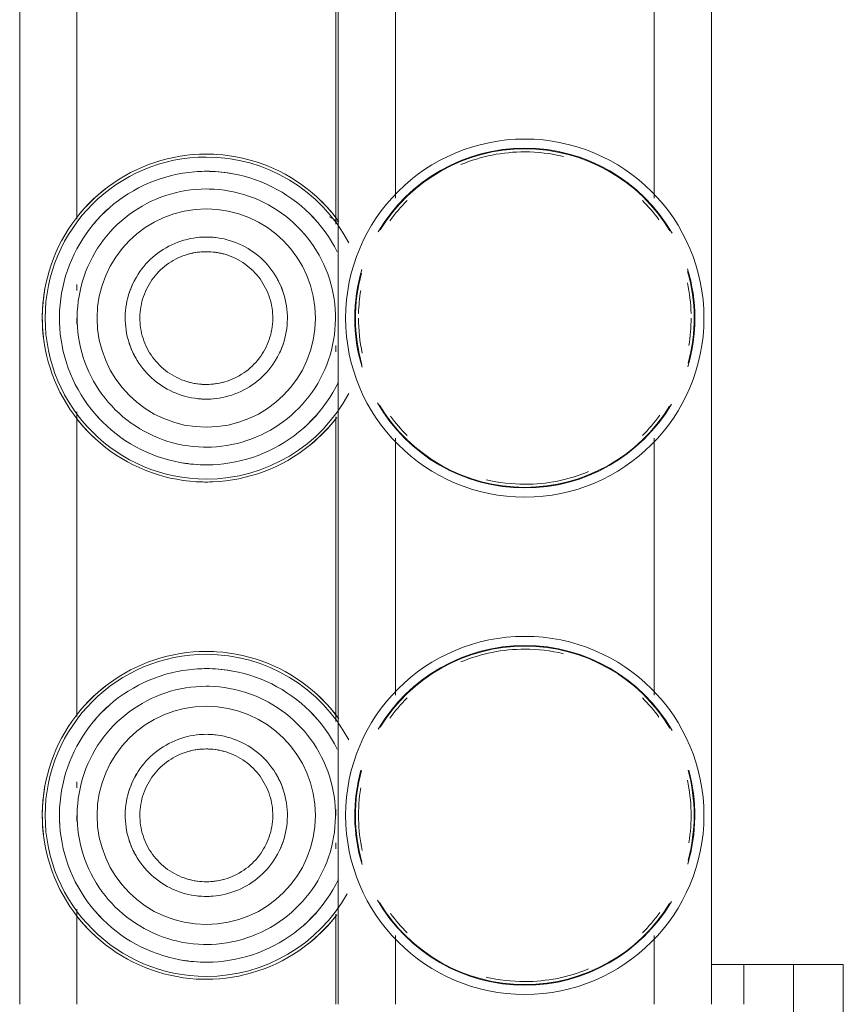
# Model space of a CAD drawing. Header units: millimetres. Extents: x 25610 to 48924, y 4737 to 39616.
# Tile 34 of 73: x 33576 to 33659, y 36632 to 36731. Entities that reach past the tile are written whole.
import ezdxf

# ---------------------------------------------------------------- set-up
doc = ezdxf.new("R2010")
doc.units = ezdxf.units.MM
doc.linetypes.add('ADSK_Скрыто', pattern=[300, 150, -150])
doc.layers.add('A-DETL-____-HDLN', color=90, linetype='ADSK_Скрыто', lineweight=9)
doc.layers.add('M-EQPM-____-OTLN', color=50, linetype='Continuous', lineweight=20)

# ---------------------------------------------------------------- blocks, each defined once
blk = doc.blocks.new('ADSK_Коллектор с регулирующими клапанами и расходомерами - N4-1658286-В_Этаж 02_Водопровод')
at = {"layer": 'M-EQPM-____-OTLN'}
for p, q in [((196, -5.172), (196, -4)), ((196, -4), (206, -4)), ((196, -6.657), (196, -5.172)), ((196, -6.657), (196, -9)), ((196, -9), (216, -9)), ((196, -10.172), (196, -9)), ((196, -11.657), (196, -10.172)), ((196, -11.657), (196, -14)), ((196, -14), (199.989, -14)), ((196, -17.25), (196, -14)), ((199.989, -17.25), (62, -17.25)), ((118.929, -23), (93.071, -23)), ((168.929, -23), (143.071, -23)), ((199.989, -23), (193.071, -23)), ((93.071, -49), (118.929, -49)), ((143.071, -49), (168.929, -49)), ((193.071, -49), (199.989, -49)), ((62, -54.75), (199.989, -54.75)), ((121.564, -55), (90.942, -55)), ((121.329, -54.75), (120.832, -55.611)), ((134.38, -55), (133.762, -55)), ((171.564, -55), (140.942, -55)), ((181, -55), (180.392, -55)), ((184.38, -55), (183.762, -55)), ((199.989, -55), (190.942, -55)), ((90.438, -81), (121.058, -81)), ((127.62, -81), (128.238, -81)), ((131, -81), (131.608, -81)), ((140.438, -81), (171.058, -81)), ((177.62, -81), (178.238, -81)), ((181, -81), (181.608, -81)), ((190.438, -81), (199.989, -81)), ((62, -86.75), (199.989, -86.75))]:
    blk.add_line(p, q, dxfattribs=at)
at = {"layer": 'M-EQPM-____-OTLN', "flags": 128}
for points in [[(121.3, -54.674), (120.775, -55.072), (120.266, -55.491), (119.774, -55.931), (119.301, -56.389), (118.846, -56.866), (118.41, -57.361), (117.995, -57.873), (117.6, -58.401), (117.227, -58.945), (116.876, -59.503), (116.547, -60.075), (116.242, -60.659), (115.96, -61.255), (115.703, -61.862), (115.469, -62.478), (115.261, -63.104), (115.078, -63.737), (114.92, -64.377), (114.788, -65.023), (114.682, -65.674), (114.602, -66.328), (114.548, -66.985), (114.521, -67.644), (114.517, -68)], [(124.328, -54.839), (123.807, -55.116), (123.297, -55.414), (122.8, -55.732), (122.316, -56.07), (121.846, -56.427), (121.391, -56.802), (120.951, -57.195), (120.527, -57.606), (120.119, -58.033), (119.729, -58.476), (119.358, -58.934), (119.004, -59.407), (118.67, -59.894), (118.356, -60.393), (118.062, -60.905), (117.789, -61.428), (117.536, -61.962), (117.306, -62.505), (117.097, -63.057), (116.91, -63.617), (116.746, -64.184), (116.605, -64.757), (116.487, -65.335), (116.392, -65.918), (116.32, -66.504), (116.272, -67.092), (116.248, -67.681), (116.244, -68)], [(143.978, -68), (143.968, -67.481), (143.937, -66.963), (143.885, -66.446), (143.813, -65.932), (143.72, -65.422), (143.606, -64.915), (143.473, -64.413), (143.32, -63.917), (143.146, -63.428), (142.954, -62.946), (142.742, -62.472), (142.512, -62.007), (142.263, -61.551), (141.996, -61.106), (141.711, -60.672), (141.41, -60.249), (141.092, -59.839), (140.757, -59.442), (140.407, -59.059), (140.042, -58.69), (139.663, -58.336), (139.269, -57.997), (138.863, -57.674), (138.443, -57.368), (138.012, -57.079), (137.57, -56.807), (137.117, -56.554), (136.654, -56.318), (136.183, -56.101), (135.703, -55.904), (135.215, -55.725), (134.721, -55.567), (134.221, -55.428), (133.716, -55.309), (133.206, -55.21), (132.693, -55.133), (132.177, -55.075), (131.659, -55.038), (131.14, -55.022), (130.621, -55.027), (130.103, -55.053), (129.586, -55.099), (129.071, -55.166), (128.559, -55.253), (128.051, -55.361), (127.548, -55.489), (127.051, -55.637), (126.559, -55.805), (126.075, -55.992), (125.599, -56.199), (125.132, -56.424), (124.673, -56.668), (124.225, -56.93), (123.788, -57.21), (123.362, -57.507), (122.949, -57.821), (122.548, -58.151), (122.161, -58.497), (121.788, -58.858), (121.43, -59.234), (121.087, -59.623), (120.76, -60.026), (120.449, -60.442), (120.155, -60.87), (119.879, -61.31), (119.62, -61.76), (119.38, -62.22), (119.158, -62.689), (118.955, -63.167), (118.772, -63.652), (118.607, -64.145), (118.463, -64.644), (118.339, -65.148), (118.235, -65.656), (118.152, -66.168), (118.089, -66.684), (118.046, -67.201), (118.025, -67.72), (118.022, -68)], [(145.756, -68), (145.744, -67.41), (145.709, -66.821), (145.65, -66.234), (145.567, -65.649), (145.462, -65.068), (145.333, -64.493), (145.181, -63.922), (145.007, -63.358), (144.81, -62.802), (144.591, -62.254), (144.35, -61.715), (144.088, -61.186), (143.805, -60.668), (143.502, -60.162), (143.178, -59.668), (142.835, -59.188), (142.474, -58.722), (142.093, -58.27), (141.695, -57.834), (141.28, -57.415), (140.849, -57.012), (140.402, -56.627), (139.939, -56.26), (139.463, -55.912), (138.973, -55.584), (138.47, -55.275), (137.955, -54.986), (137.429, -54.718)], [(147.483, -68), (147.47, -67.341), (147.43, -66.683), (147.364, -66.027), (147.272, -65.374), (147.154, -64.725), (147.011, -64.082), (146.841, -63.445), (146.646, -62.815), (146.426, -62.193), (146.182, -61.581), (145.913, -60.979), (145.62, -60.389), (145.304, -59.81), (144.965, -59.244), (144.604, -58.693), (144.221, -58.156), (143.817, -57.636), (143.392, -57.131), (142.947, -56.645), (142.484, -56.176), (142.002, -55.726), (141.502, -55.296), (140.986, -54.886)], [(171.3, -54.674), (170.775, -55.072), (170.266, -55.491), (169.774, -55.931), (169.301, -56.389), (168.846, -56.866), (168.41, -57.361), (167.995, -57.873), (167.6, -58.401), (167.227, -58.945), (166.876, -59.503), (166.547, -60.075), (166.242, -60.659), (165.96, -61.255), (165.703, -61.862), (165.469, -62.478), (165.261, -63.104), (165.078, -63.737), (164.92, -64.377), (164.788, -65.023), (164.682, -65.674), (164.602, -66.328), (164.548, -66.985), (164.521, -67.644), (164.517, -68)], [(174.328, -54.839), (173.807, -55.116), (173.297, -55.414), (172.8, -55.732), (172.316, -56.07), (171.846, -56.427), (171.391, -56.802), (170.951, -57.195), (170.527, -57.606), (170.119, -58.033), (169.729, -58.476), (169.358, -58.934), (169.004, -59.407), (168.67, -59.894), (168.356, -60.393), (168.062, -60.905), (167.789, -61.428), (167.536, -61.962), (167.306, -62.505), (167.097, -63.057), (166.91, -63.617), (166.746, -64.184), (166.605, -64.757), (166.487, -65.335), (166.392, -65.918), (166.32, -66.504), (166.272, -67.092), (166.248, -67.681), (166.244, -68)], [(193.978, -68), (193.968, -67.481), (193.937, -66.963), (193.885, -66.446), (193.813, -65.932), (193.72, -65.422), (193.606, -64.915), (193.473, -64.413), (193.32, -63.917), (193.146, -63.428), (192.954, -62.946), (192.742, -62.472), (192.512, -62.007), (192.263, -61.551), (191.996, -61.106), (191.711, -60.672), (191.41, -60.249), (191.092, -59.839), (190.757, -59.442), (190.407, -59.059), (190.042, -58.69), (189.663, -58.336), (189.269, -57.997), (188.863, -57.674), (188.443, -57.368), (188.012, -57.079), (187.57, -56.807), (187.117, -56.554), (186.654, -56.318), (186.183, -56.101), (185.703, -55.904), (185.215, -55.725), (184.721, -55.567), (184.221, -55.428), (183.716, -55.309), (183.206, -55.21), (182.693, -55.133), (182.177, -55.075), (181.659, -55.038), (181.14, -55.022), (180.621, -55.027), (180.103, -55.053), (179.586, -55.099), (179.071, -55.166), (178.559, -55.253), (178.051, -55.361), (177.548, -55.489), (177.051, -55.637), (176.559, -55.805), (176.075, -55.992), (175.599, -56.199), (175.132, -56.424), (174.673, -56.668), (174.225, -56.93), (173.788, -57.21), (173.362, -57.507), (172.949, -57.821), (172.548, -58.151), (172.161, -58.497), (171.788, -58.858), (171.43, -59.234), (171.087, -59.623), (170.76, -60.026), (170.449, -60.442), (170.155, -60.87), (169.879, -61.31), (169.62, -61.76), (169.38, -62.22), (169.158, -62.689), (168.955, -63.167), (168.772, -63.652), (168.607, -64.145), (168.463, -64.644), (168.339, -65.148), (168.235, -65.656), (168.152, -66.168), (168.089, -66.684), (168.046, -67.201), (168.025, -67.72), (168.022, -68)], [(195.756, -68), (195.744, -67.41), (195.709, -66.821), (195.65, -66.234), (195.567, -65.649), (195.462, -65.068), (195.333, -64.493), (195.181, -63.922), (195.007, -63.358), (194.81, -62.802), (194.591, -62.254), (194.35, -61.715), (194.088, -61.186), (193.805, -60.668), (193.502, -60.162), (193.178, -59.668), (192.835, -59.188), (192.474, -58.722), (192.093, -58.27), (191.695, -57.834), (191.28, -57.415), (190.849, -57.012), (190.402, -56.627), (189.939, -56.26), (189.463, -55.912), (188.973, -55.584), (188.47, -55.275), (187.955, -54.986), (187.429, -54.718)], [(197.483, -68), (197.47, -67.341), (197.43, -66.683), (197.364, -66.027), (197.272, -65.374), (197.154, -64.725), (197.011, -64.082), (196.841, -63.445), (196.646, -62.815), (196.426, -62.193), (196.182, -61.581), (195.913, -60.979), (195.62, -60.389), (195.304, -59.81), (194.965, -59.244), (194.604, -58.693), (194.221, -58.156), (193.817, -57.636), (193.392, -57.131), (192.947, -56.645), (192.484, -56.176), (192.002, -55.726), (191.502, -55.296), (190.986, -54.886)], [(139.15, -68), (139.143, -67.674), (139.124, -67.349), (139.091, -67.024), (139.046, -66.702), (138.988, -66.381), (138.916, -66.063), (138.833, -65.748), (138.736, -65.436), (138.628, -65.129), (138.507, -64.826), (138.374, -64.529), (138.229, -64.236), (138.073, -63.95), (137.905, -63.671), (137.726, -63.398), (137.537, -63.133), (137.337, -62.875), (137.127, -62.626), (136.907, -62.385), (136.678, -62.154), (136.44, -61.931), (136.193, -61.718), (135.937, -61.516), (135.674, -61.324), (135.403, -61.142), (135.126, -60.971), (134.841, -60.812), (134.551, -60.664), (134.255, -60.528), (133.953, -60.404), (133.647, -60.292), (133.337, -60.192), (133.023, -60.105), (132.705, -60.03), (132.385, -59.969), (132.063, -59.92), (131.739, -59.884), (131.414, -59.861), (131.088, -59.85), (130.762, -59.853), (130.436, -59.87), (130.112, -59.899), (129.788, -59.941), (129.467, -59.995), (129.148, -60.063), (128.832, -60.144), (128.52, -60.237), (128.211, -60.342), (127.907, -60.46), (127.608, -60.589), (127.315, -60.731), (127.027, -60.884), (126.746, -61.049), (126.471, -61.224), (126.204, -61.411), (125.944, -61.608), (125.692, -61.815), (125.449, -62.032), (125.215, -62.259), (124.99, -62.495), (124.775, -62.74), (124.57, -62.993), (124.374, -63.254), (124.19, -63.523), (124.016, -63.799), (123.854, -64.081), (123.703, -64.37), (123.564, -64.665), (123.436, -64.965), (123.321, -65.27), (123.218, -65.579), (123.127, -65.892), (123.049, -66.209), (122.984, -66.528), (122.932, -66.85), (122.892, -67.173), (122.865, -67.498), (122.852, -67.824), (122.85, -68)], [(189.15, -68), (189.143, -67.674), (189.124, -67.349), (189.091, -67.024), (189.046, -66.702), (188.988, -66.381), (188.916, -66.063), (188.833, -65.748), (188.736, -65.436), (188.628, -65.129), (188.507, -64.826), (188.374, -64.529), (188.229, -64.236), (188.073, -63.95), (187.905, -63.671), (187.726, -63.398), (187.537, -63.133), (187.337, -62.875), (187.127, -62.626), (186.907, -62.385), (186.678, -62.154), (186.44, -61.931), (186.193, -61.718), (185.937, -61.516), (185.674, -61.324), (185.403, -61.142), (185.126, -60.971), (184.841, -60.812), (184.551, -60.664), (184.255, -60.528), (183.953, -60.404), (183.647, -60.292), (183.337, -60.192), (183.023, -60.105), (182.705, -60.03), (182.385, -59.969), (182.063, -59.92), (181.739, -59.884), (181.414, -59.861), (181.088, -59.85), (180.762, -59.853), (180.436, -59.87), (180.112, -59.899), (179.788, -59.941), (179.467, -59.995), (179.148, -60.063), (178.832, -60.144), (178.52, -60.237), (178.211, -60.342), (177.907, -60.46), (177.608, -60.589), (177.315, -60.731), (177.027, -60.884), (176.746, -61.049), (176.471, -61.224), (176.204, -61.411), (175.944, -61.608), (175.692, -61.815), (175.449, -62.032), (175.215, -62.259), (174.99, -62.495), (174.775, -62.74), (174.57, -62.993), (174.374, -63.254), (174.19, -63.523), (174.016, -63.799), (173.854, -64.081), (173.703, -64.37), (173.564, -64.665), (173.436, -64.965), (173.321, -65.27), (173.218, -65.579), (173.127, -65.892), (173.049, -66.209), (172.984, -66.528), (172.932, -66.85), (172.892, -67.173), (172.865, -67.498), (172.852, -67.824), (172.85, -68)], [(137.676, -68), (137.671, -67.733), (137.655, -67.466), (137.628, -67.201), (137.591, -66.936), (137.543, -66.674), (137.485, -66.413), (137.416, -66.155), (137.337, -65.9), (137.248, -65.648), (137.149, -65.4), (137.04, -65.156), (136.922, -64.917), (136.794, -64.683), (136.656, -64.454), (136.51, -64.23), (136.355, -64.013), (136.191, -63.802), (136.019, -63.598), (135.839, -63.401), (135.651, -63.211), (135.456, -63.029), (135.254, -62.855), (135.044, -62.689), (134.829, -62.531), (134.607, -62.382), (134.38, -62.243), (134.147, -62.112), (133.909, -61.991), (133.666, -61.879), (133.419, -61.778), (133.168, -61.686), (132.914, -61.604), (132.657, -61.533), (132.397, -61.472), (132.135, -61.421), (131.871, -61.381), (131.605, -61.351), (131.339, -61.333), (131.072, -61.324), (130.805, -61.327), (130.538, -61.34), (130.272, -61.364), (130.008, -61.398), (129.744, -61.443), (129.483, -61.499), (129.224, -61.564), (128.968, -61.641), (128.716, -61.727), (128.467, -61.823), (128.222, -61.93), (127.981, -62.045), (127.746, -62.171), (127.515, -62.306), (127.29, -62.45), (127.071, -62.602), (126.858, -62.764), (126.652, -62.934), (126.453, -63.112), (126.261, -63.297), (126.077, -63.491), (125.901, -63.691), (125.733, -63.898), (125.573, -64.112), (125.422, -64.333), (125.279, -64.559), (125.146, -64.79), (125.023, -65.027), (124.909, -65.268), (124.804, -65.514), (124.71, -65.764), (124.625, -66.017), (124.551, -66.273), (124.487, -66.533), (124.434, -66.794), (124.391, -67.058), (124.358, -67.323), (124.337, -67.589), (124.326, -67.856), (124.324, -68)], [(187.676, -68), (187.671, -67.733), (187.655, -67.466), (187.628, -67.201), (187.591, -66.936), (187.543, -66.674), (187.485, -66.413), (187.416, -66.155), (187.337, -65.9), (187.248, -65.648), (187.149, -65.4), (187.04, -65.156), (186.922, -64.917), (186.794, -64.683), (186.656, -64.454), (186.51, -64.23), (186.355, -64.013), (186.191, -63.802), (186.019, -63.598), (185.839, -63.401), (185.651, -63.211), (185.456, -63.029), (185.254, -62.855), (185.044, -62.689), (184.829, -62.531), (184.607, -62.382), (184.38, -62.243), (184.147, -62.112), (183.909, -61.991), (183.666, -61.879), (183.419, -61.778), (183.168, -61.686), (182.914, -61.604), (182.657, -61.533), (182.397, -61.472), (182.135, -61.421), (181.871, -61.381), (181.605, -61.351), (181.339, -61.333), (181.072, -61.324), (180.805, -61.327), (180.538, -61.34), (180.272, -61.364), (180.008, -61.398), (179.744, -61.443), (179.483, -61.499), (179.224, -61.564), (178.968, -61.641), (178.716, -61.727), (178.467, -61.823), (178.222, -61.93), (177.981, -62.045), (177.746, -62.171), (177.515, -62.306), (177.29, -62.45), (177.071, -62.602), (176.858, -62.764), (176.652, -62.934), (176.453, -63.112), (176.261, -63.297), (176.077, -63.491), (175.901, -63.691), (175.733, -63.898), (175.573, -64.112), (175.422, -64.333), (175.279, -64.559), (175.146, -64.79), (175.023, -65.027), (174.909, -65.268), (174.804, -65.514), (174.71, -65.764), (174.625, -66.017), (174.551, -66.273), (174.487, -66.533), (174.434, -66.794), (174.391, -67.058), (174.358, -67.323), (174.337, -67.589), (174.326, -67.856), (174.324, -68)], [(114.517, -68), (114.53, -68.659), (114.57, -69.317), (114.636, -69.973), (114.728, -70.626), (114.846, -71.275), (114.989, -71.918), (115.159, -72.555), (115.354, -73.185), (115.574, -73.807), (115.818, -74.419), (116.087, -75.021), (116.38, -75.611), (116.696, -76.19), (117.035, -76.756), (117.396, -77.307), (117.779, -77.844), (118.183, -78.364), (118.608, -78.869), (119.053, -79.355), (119.516, -79.824), (119.998, -80.274), (120.498, -80.704), (121.014, -81.114), (121.547, -81.503), (122.094, -81.87), (122.656, -82.215), (123.231, -82.537), (123.819, -82.836), (124.418, -83.112), (125.027, -83.363), (125.646, -83.589), (126.274, -83.791), (126.909, -83.967), (127.551, -84.118), (128.198, -84.243), (128.85, -84.342), (129.505, -84.415), (130.163, -84.462), (130.822, -84.482), (131.481, -84.476), (132.14, -84.443), (132.796, -84.385), (133.45, -84.3), (134.1, -84.189), (134.745, -84.052), (135.384, -83.889), (136.016, -83.701), (136.64, -83.488), (137.254, -83.25), (137.859, -82.988), (138.453, -82.702), (139.035, -82.392), (139.604, -82.059), (140.16, -81.704), (140.7, -81.326), (141.225, -80.928), (141.734, -80.509), (142.226, -80.069), (142.699, -79.611), (143.154, -79.134), (143.59, -78.639), (144.005, -78.127), (144.4, -77.599), (144.773, -77.055), (145.124, -76.497), (145.453, -75.925), (145.758, -75.341), (146.04, -74.745), (146.297, -74.138), (146.531, -73.522), (146.739, -72.896), (146.922, -72.263), (147.08, -71.623), (147.212, -70.977), (147.318, -70.326), (147.398, -69.672), (147.452, -69.015), (147.479, -68.356), (147.483, -68)], [(116.244, -68), (116.256, -68.59), (116.291, -69.179), (116.35, -69.766), (116.433, -70.351), (116.538, -70.932), (116.667, -71.507), (116.819, -72.078), (116.993, -72.642), (117.19, -73.198), (117.409, -73.746), (117.65, -74.285), (117.912, -74.814), (118.195, -75.332), (118.498, -75.838), (118.822, -76.332), (119.165, -76.812), (119.526, -77.278), (119.907, -77.73), (120.305, -78.166), (120.72, -78.585), (121.151, -78.988), (121.598, -79.373), (122.061, -79.74), (122.537, -80.088), (123.027, -80.416), (123.53, -80.725), (124.045, -81.014), (124.571, -81.282), (125.107, -81.528), (125.653, -81.753), (126.207, -81.956), (126.769, -82.136), (127.338, -82.294), (127.913, -82.429), (128.492, -82.541), (129.076, -82.63), (129.662, -82.695), (130.251, -82.737), (130.841, -82.755), (131.431, -82.749), (132.02, -82.72), (132.608, -82.668), (133.193, -82.592), (133.775, -82.492), (134.353, -82.37), (134.924, -82.224), (135.49, -82.056), (136.049, -81.865), (136.599, -81.652), (137.141, -81.417), (137.672, -81.161), (138.193, -80.884), (138.703, -80.586), (139.2, -80.268), (139.684, -79.93), (140.154, -79.573), (140.609, -79.198), (141.049, -78.805), (141.473, -78.394), (141.881, -77.967), (142.271, -77.524), (142.642, -77.066), (142.996, -76.593), (143.33, -76.106), (143.644, -75.607), (143.938, -75.095), (144.211, -74.572), (144.464, -74.038), (144.694, -73.495), (144.903, -72.943), (145.09, -72.383), (145.254, -71.816), (145.395, -71.243), (145.513, -70.665), (145.608, -70.082), (145.68, -69.496), (145.728, -68.908), (145.752, -68.319), (145.756, -68)], [(118.022, -68), (118.032, -68.519), (118.063, -69.037), (118.115, -69.554), (118.187, -70.068), (118.28, -70.578), (118.394, -71.085), (118.527, -71.587), (118.68, -72.083), (118.854, -72.572), (119.046, -73.054), (119.258, -73.528), (119.488, -73.993), (119.737, -74.449), (120.004, -74.894), (120.289, -75.328), (120.59, -75.751), (120.908, -76.161), (121.243, -76.558), (121.593, -76.941), (121.958, -77.31), (122.337, -77.664), (122.731, -78.003), (123.137, -78.326), (123.557, -78.632), (123.988, -78.921), (124.43, -79.193), (124.883, -79.446), (125.346, -79.682), (125.817, -79.899), (126.297, -80.096), (126.785, -80.275), (127.279, -80.433), (127.779, -80.572), (128.284, -80.691), (128.794, -80.79), (129.307, -80.867), (129.823, -80.925), (130.341, -80.962), (130.86, -80.978), (131.379, -80.973), (131.897, -80.947), (132.414, -80.901), (132.929, -80.834), (133.441, -80.747), (133.949, -80.639), (134.452, -80.511), (134.949, -80.363), (135.441, -80.195), (135.925, -80.008), (136.401, -79.801), (136.868, -79.576), (137.327, -79.332), (137.775, -79.07), (138.212, -78.79), (138.638, -78.493), (139.051, -78.179), (139.452, -77.849), (139.839, -77.503), (140.212, -77.142), (140.57, -76.766), (140.913, -76.377), (141.24, -75.974), (141.551, -75.558), (141.845, -75.13), (142.121, -74.69), (142.38, -74.24), (142.62, -73.78), (142.842, -73.311), (143.045, -72.833), (143.228, -72.348), (143.393, -71.855), (143.537, -71.356), (143.661, -70.852), (143.765, -70.344), (143.848, -69.832), (143.911, -69.316), (143.954, -68.799), (143.975, -68.28), (143.978, -68)], [(122.85, -68), (122.857, -68.326), (122.876, -68.651), (122.909, -68.976), (122.954, -69.298), (123.012, -69.619), (123.084, -69.937), (123.167, -70.252), (123.264, -70.564), (123.372, -70.871), (123.493, -71.174), (123.626, -71.471), (123.771, -71.764), (123.927, -72.05), (124.095, -72.329), (124.274, -72.602), (124.463, -72.867), (124.663, -73.125), (124.873, -73.374), (125.093, -73.615), (125.322, -73.846), (125.56, -74.069), (125.807, -74.282), (126.063, -74.484), (126.326, -74.676), (126.597, -74.858), (126.874, -75.029), (127.159, -75.188), (127.449, -75.336), (127.745, -75.472), (128.047, -75.596), (128.353, -75.708), (128.663, -75.808), (128.977, -75.895), (129.295, -75.97), (129.615, -76.031), (129.937, -76.08), (130.261, -76.116), (130.586, -76.139)], [(124.324, -68), (124.329, -68.267), (124.345, -68.534), (124.372, -68.799), (124.409, -69.064), (124.457, -69.326), (124.515, -69.587), (124.584, -69.845), (124.663, -70.1), (124.752, -70.352), (124.851, -70.6), (124.96, -70.844), (125.078, -71.083), (125.206, -71.317), (125.344, -71.546), (125.49, -71.77), (125.645, -71.987), (125.809, -72.198), (125.981, -72.402), (126.161, -72.599), (126.349, -72.789), (126.544, -72.971), (126.746, -73.145), (126.956, -73.311), (127.171, -73.469), (127.393, -73.618), (127.62, -73.757), (127.853, -73.888), (128.091, -74.009), (128.334, -74.121), (128.581, -74.222), (128.832, -74.314), (129.086, -74.396), (129.343, -74.467), (129.603, -74.528), (129.865, -74.579), (130.129, -74.619), (130.395, -74.649), (130.661, -74.667), (130.928, -74.676), (131.195, -74.673), (131.462, -74.66), (131.728, -74.636), (131.992, -74.602), (132.256, -74.557), (132.517, -74.501), (132.776, -74.436), (133.032, -74.359), (133.284, -74.273), (133.533, -74.177), (133.778, -74.07), (134.019, -73.955), (134.254, -73.829), (134.485, -73.694), (134.71, -73.55), (134.929, -73.398), (135.142, -73.236), (135.348, -73.066), (135.547, -72.888), (135.739, -72.703), (135.923, -72.509), (136.099, -72.309), (136.267, -72.102), (136.427, -71.888), (136.578, -71.667), (136.721, -71.441), (136.854, -71.21), (136.977, -70.973), (137.091, -70.732), (137.196, -70.486), (137.29, -70.236), (137.375, -69.983), (137.449, -69.727), (137.513, -69.467), (137.566, -69.206), (137.609, -68.942), (137.642, -68.677), (137.663, -68.411), (137.674, -68.144), (137.676, -68)], [(130.587, -76.14), (130.912, -76.15), (131.238, -76.147), (131.564, -76.13), (131.888, -76.101), (132.212, -76.059), (132.533, -76.005), (132.852, -75.937), (133.168, -75.856), (133.48, -75.763), (133.789, -75.658), (134.093, -75.54), (134.392, -75.411), (134.685, -75.269), (134.973, -75.116), (135.254, -74.951), (135.529, -74.776), (135.796, -74.589), (136.056, -74.392), (136.308, -74.185), (136.551, -73.968), (136.785, -73.741), (137.01, -73.505), (137.225, -73.26), (137.43, -73.007), (137.626, -72.746), (137.81, -72.477), (137.984, -72.201), (138.146, -71.919), (138.297, -71.63), (138.436, -71.335), (138.564, -71.035), (138.679, -70.73), (138.782, -70.421), (138.873, -70.108), (138.951, -69.791), (139.016, -69.472), (139.068, -69.15), (139.108, -68.827), (139.135, -68.502), (139.148, -68.176), (139.15, -68)], [(164.517, -68), (164.53, -68.659), (164.57, -69.317), (164.636, -69.973), (164.728, -70.626), (164.846, -71.275), (164.989, -71.918), (165.159, -72.555), (165.354, -73.185), (165.574, -73.807), (165.818, -74.419), (166.087, -75.021), (166.38, -75.611), (166.696, -76.19), (167.035, -76.756), (167.396, -77.307), (167.779, -77.844), (168.183, -78.364), (168.608, -78.869), (169.053, -79.355), (169.516, -79.824), (169.998, -80.274), (170.498, -80.704), (171.014, -81.114), (171.547, -81.503), (172.094, -81.87), (172.656, -82.215), (173.231, -82.537), (173.819, -82.836), (174.418, -83.112), (175.027, -83.363), (175.646, -83.589), (176.274, -83.791), (176.909, -83.967), (177.551, -84.118), (178.198, -84.243), (178.85, -84.342), (179.505, -84.415), (180.163, -84.462), (180.822, -84.482), (181.481, -84.476), (182.14, -84.443), (182.796, -84.385), (183.45, -84.3), (184.1, -84.189), (184.745, -84.052), (185.384, -83.889), (186.016, -83.701), (186.64, -83.488), (187.254, -83.25), (187.859, -82.988), (188.453, -82.702), (189.035, -82.392), (189.604, -82.059), (190.16, -81.704), (190.7, -81.326), (191.225, -80.928), (191.734, -80.509), (192.226, -80.069), (192.699, -79.611), (193.154, -79.134), (193.59, -78.639), (194.005, -78.127), (194.4, -77.599), (194.773, -77.055), (195.124, -76.497), (195.453, -75.925), (195.758, -75.341), (196.04, -74.745), (196.297, -74.138), (196.531, -73.522), (196.739, -72.896), (196.922, -72.263), (197.08, -71.623), (197.212, -70.977), (197.318, -70.326), (197.398, -69.672), (197.452, -69.015), (197.479, -68.356), (197.483, -68)], [(166.244, -68), (166.256, -68.59), (166.291, -69.179), (166.35, -69.766), (166.433, -70.351), (166.538, -70.932), (166.667, -71.507), (166.819, -72.078), (166.993, -72.642), (167.19, -73.198), (167.409, -73.746), (167.65, -74.285), (167.912, -74.814), (168.195, -75.332), (168.498, -75.838), (168.822, -76.332), (169.165, -76.812), (169.526, -77.278), (169.907, -77.73), (170.305, -78.166), (170.72, -78.585), (171.151, -78.988), (171.598, -79.373), (172.061, -79.74), (172.537, -80.088), (173.027, -80.416), (173.53, -80.725), (174.045, -81.014), (174.571, -81.282), (175.107, -81.528), (175.653, -81.753), (176.207, -81.956), (176.769, -82.136), (177.338, -82.294), (177.913, -82.429), (178.492, -82.541), (179.076, -82.63), (179.662, -82.695), (180.251, -82.737), (180.841, -82.755), (181.431, -82.749), (182.02, -82.72), (182.608, -82.668), (183.193, -82.592), (183.775, -82.492), (184.353, -82.37), (184.924, -82.224), (185.49, -82.056), (186.049, -81.865), (186.599, -81.652), (187.141, -81.417), (187.672, -81.161), (188.193, -80.884), (188.703, -80.586), (189.2, -80.268), (189.684, -79.93), (190.154, -79.573), (190.609, -79.198), (191.049, -78.805), (191.473, -78.394), (191.881, -77.967), (192.271, -77.524), (192.642, -77.066), (192.996, -76.593), (193.33, -76.106), (193.644, -75.607), (193.938, -75.095), (194.211, -74.572), (194.464, -74.038), (194.694, -73.495), (194.903, -72.943), (195.09, -72.383), (195.254, -71.816), (195.395, -71.243), (195.513, -70.665), (195.608, -70.082), (195.68, -69.496), (195.728, -68.908), (195.752, -68.319), (195.756, -68)], [(168.022, -68), (168.032, -68.519), (168.063, -69.037), (168.115, -69.554), (168.187, -70.068), (168.28, -70.578), (168.394, -71.085), (168.527, -71.587), (168.68, -72.083), (168.854, -72.572), (169.046, -73.054), (169.258, -73.528), (169.488, -73.993), (169.737, -74.449), (170.004, -74.894), (170.289, -75.328), (170.59, -75.751), (170.908, -76.161), (171.243, -76.558), (171.593, -76.941), (171.958, -77.31), (172.337, -77.664), (172.731, -78.003), (173.137, -78.326), (173.557, -78.632), (173.988, -78.921), (174.43, -79.193), (174.883, -79.446), (175.346, -79.682), (175.817, -79.899), (176.297, -80.096), (176.785, -80.275), (177.279, -80.433), (177.779, -80.572), (178.284, -80.691), (178.794, -80.79), (179.307, -80.867), (179.823, -80.925), (180.341, -80.962), (180.86, -80.978), (181.379, -80.973), (181.897, -80.947), (182.414, -80.901), (182.929, -80.834), (183.441, -80.747), (183.949, -80.639), (184.452, -80.511), (184.949, -80.363), (185.441, -80.195), (185.925, -80.008), (186.401, -79.801), (186.868, -79.576), (187.327, -79.332), (187.775, -79.07), (188.212, -78.79), (188.638, -78.493), (189.051, -78.179), (189.452, -77.849), (189.839, -77.503), (190.212, -77.142), (190.57, -76.766), (190.913, -76.377), (191.24, -75.974), (191.551, -75.558), (191.845, -75.13), (192.121, -74.69), (192.38, -74.24), (192.62, -73.78), (192.842, -73.311), (193.045, -72.833), (193.228, -72.348), (193.393, -71.855), (193.537, -71.356), (193.661, -70.852), (193.765, -70.344), (193.848, -69.832), (193.911, -69.316), (193.954, -68.799), (193.975, -68.28), (193.978, -68)], [(172.85, -68), (172.857, -68.326), (172.876, -68.651), (172.909, -68.976), (172.954, -69.298), (173.012, -69.619), (173.084, -69.937), (173.167, -70.252), (173.264, -70.564), (173.372, -70.871), (173.493, -71.174), (173.626, -71.471), (173.771, -71.764), (173.927, -72.05), (174.095, -72.329), (174.274, -72.602), (174.463, -72.867), (174.663, -73.125), (174.873, -73.374), (175.093, -73.615), (175.322, -73.846), (175.56, -74.069), (175.807, -74.282), (176.063, -74.484), (176.326, -74.676), (176.597, -74.858), (176.874, -75.029), (177.159, -75.188), (177.449, -75.336), (177.745, -75.472), (178.047, -75.596), (178.353, -75.708), (178.663, -75.808), (178.977, -75.895), (179.295, -75.97), (179.615, -76.031), (179.937, -76.08), (180.261, -76.116), (180.586, -76.139), (180.912, -76.15), (181.238, -76.147), (181.564, -76.13), (181.888, -76.101), (182.212, -76.059), (182.533, -76.005), (182.852, -75.937), (183.168, -75.856), (183.48, -75.763), (183.789, -75.658), (184.093, -75.54), (184.392, -75.411), (184.685, -75.269), (184.973, -75.116), (185.254, -74.951), (185.529, -74.776), (185.796, -74.589), (186.056, -74.392), (186.308, -74.185), (186.551, -73.968), (186.785, -73.741), (187.01, -73.505), (187.225, -73.26), (187.43, -73.007), (187.626, -72.746), (187.81, -72.477), (187.984, -72.201), (188.146, -71.919), (188.297, -71.63), (188.436, -71.335), (188.564, -71.035), (188.679, -70.73), (188.782, -70.421), (188.873, -70.108), (188.951, -69.791), (189.016, -69.472), (189.068, -69.15), (189.108, -68.827), (189.135, -68.502), (189.148, -68.176), (189.15, -68)], [(174.324, -68), (174.329, -68.267), (174.345, -68.534), (174.372, -68.799), (174.409, -69.064), (174.457, -69.326), (174.515, -69.587), (174.584, -69.845), (174.663, -70.1), (174.752, -70.352), (174.851, -70.6), (174.96, -70.844), (175.078, -71.083), (175.206, -71.317), (175.344, -71.546), (175.49, -71.77), (175.645, -71.987), (175.809, -72.198), (175.981, -72.402), (176.161, -72.599), (176.349, -72.789), (176.544, -72.971), (176.746, -73.145), (176.956, -73.311), (177.171, -73.469), (177.393, -73.618), (177.62, -73.757), (177.853, -73.888), (178.091, -74.009), (178.334, -74.121), (178.581, -74.222), (178.832, -74.314), (179.086, -74.396), (179.343, -74.467), (179.603, -74.528), (179.865, -74.579), (180.129, -74.619), (180.395, -74.649), (180.661, -74.667), (180.928, -74.676), (181.195, -74.673), (181.462, -74.66), (181.728, -74.636), (181.992, -74.602), (182.256, -74.557), (182.517, -74.501), (182.776, -74.436), (183.032, -74.359), (183.284, -74.273), (183.533, -74.177), (183.778, -74.07), (184.019, -73.955), (184.254, -73.829), (184.485, -73.694), (184.71, -73.55), (184.929, -73.398), (185.142, -73.236), (185.348, -73.066), (185.547, -72.888), (185.739, -72.703), (185.923, -72.509), (186.099, -72.309), (186.267, -72.102), (186.427, -71.888), (186.578, -71.667), (186.721, -71.441), (186.854, -71.21), (186.977, -70.973), (187.091, -70.732), (187.196, -70.486), (187.29, -70.236), (187.375, -69.983), (187.449, -69.727), (187.513, -69.467), (187.566, -69.206), (187.609, -68.942), (187.642, -68.677), (187.663, -68.411), (187.674, -68.144), (187.676, -68)]]:
    blk.add_lwpolyline(points, dxfattribs=at)
at = {"layer": 'M-EQPM-____-OTLN'}
for centre, radius, start, end in [((131, -36), 18, 360, 180), ((181, -36), 18, 360, 180), ((131, -36), 17.084, 73.33823, 106.80841), ((131, -36), 17.018, 74.57897, 106.00521), ((131, -36), 16.711, 91.57236, 102.18931), ((131, -36), 16.711, 80.47358, 90), ((181, -36), 17.084, 73.33823, 105.4398), ((181, -36), 17.018, 74.57897, 105.49962), ((181, -36), 16.711, 80.47358, 102.18931), ((131, -36), 17.084, 119.91774, 180), ((131, -36), 17.018, 121.01314, 180), ((131, -36), 17.084, 360, 59.53495), ((131, -36), 17.018, 360, 58.6128), ((181, -36), 17.084, 119.91774, 180), ((181, -36), 17.018, 121.01314, 180), ((181, -36), 17.084, 360, 59.53495), ((181, -36), 17.018, 360, 58.6128), ((131, -36), 16.711, 126.21726, 135), ((131, -36), 16.711, 45, 54.23178), ((181, -36), 16.711, 126.21726, 135), ((181, -36), 16.711, 45, 54.23178), ((131, -36), 16.711, 360, 22.57519), ((181, -36), 16.711, 360, 22.57519), ((131, -36), 16.711, 166.55416, 180), ((181, -36), 16.711, 166.55416, 180), ((131, -36), 18, 180, 360), ((131, -36), 17.084, 180, 239.53495), ((131, -36), 17.018, 180, 238.6128), ((131, -36), 16.711, 180, 202.5752), ((131, -36), 17.084, 299.91774, 360), ((131, -36), 17.018, 301.01314, 360), ((131, -36), 16.711, 346.55416, 360), ((181, -36), 18, 180, 360), ((181, -36), 17.084, 180, 239.53495), ((181, -36), 17.018, 180, 238.6128), ((181, -36), 16.711, 180, 202.5752), ((181, -36), 17.084, 299.91774, 360), ((181, -36), 17.018, 301.01314, 360), ((181, -36), 16.711, 346.55416, 360), ((131, -36), 16.711, 225, 234.23178), ((131, -36), 16.711, 306.21726, 315), ((181, -36), 16.711, 225, 234.23178), ((181, -36), 16.711, 306.21726, 315), ((131, -36), 17.084, 253.33823, 286.80841), ((131, -36), 17.018, 254.57897, 286.00521), ((131, -36), 16.711, 270, 282.18931), ((181, -36), 17.084, 254.5602, 286.80841), ((181, -36), 17.018, 254.57897, 286.00521), ((181, -36), 16.711, 260.47358, 282.18931), ((131, -36), 16.711, 260.47358, 268.42764), ((131, -68), 16.192, 117.91242, 180), ((131, -68), 16.192, 360, 62.08758), ((181, -68), 16.192, 117.91242, 180), ((181, -68), 16.192, 360, 60.82727), ((131, -68), 16.483, 127.76547, 135.63215), ((131, -68), 16.483, 37.99041, 50.94744), ((181, -68), 16.483, 127.76547, 137.29939), ((181, -68), 16.483, 37.99041, 50.94744), ((131, -68), 10.974, 0, 180), ((131, -68), 14.757, 131.4266, 135), ((131, -68), 14.757, 131.43096, 135), ((131, -68), 14.757, 41.87592, 50.56621), ((131, -68), 14.757, 41.8721, 50.55926), ((181, -68), 10.974, 0, 180), ((181, -68), 14.757, 131.4266, 135), ((181, -68), 14.757, 131.43096, 135), ((181, -68), 14.757, 41.87592, 50.56621), ((181, -68), 14.757, 41.8721, 50.55926), ((131, -68), 8.15, 108.33973, 120), ((131, -68), 8.15, 60, 72.04404), ((181, -68), 8.15, 108.33973, 121.02664), ((181, -68), 8.15, 60, 72.04404), ((131, -68), 14.757, 170.29956, 180), ((131, -68), 14.757, 170.30168, 180), ((131, -68), 6.676, 164.57647, 180), ((131, -68), 6.676, 360, 15.42353), ((181, -68), 14.757, 170.29956, 180), ((181, -68), 14.757, 170.30168, 180), ((181, -68), 6.676, 164.57647, 180), ((181, -68), 6.676, 360, 15.42353), ((131, -68), 16.483, 177.35227, 180), ((131, -68), 8.15, 173.60454, 180), ((131, -68), 8.15, 360, 6.39881), ((131, -68), 14.757, 360, 3.37558), ((131, -68), 14.757, 360, 3.37971), ((181, -68), 16.483, 177.35227, 180), ((181, -68), 8.15, 173.60454, 180), ((181, -68), 8.15, 360, 6.39881), ((181, -68), 14.757, 360, 3.37558), ((181, -68), 14.757, 360, 3.37971), ((131, -68), 16.483, 180, 182.32349), ((131, -68), 16.192, 180, 360), ((131, -68), 14.757, 180, 183.37971), ((131, -68), 14.757, 180, 183.37558), ((131, -68), 10.974, 180, 0), ((131, -68), 8.15, 180, 186.39881), ((131, -68), 6.676, 180, 195.42353), ((131, -68), 6.676, 344.57647, 360), ((131, -68), 8.15, 353.60454, 360), ((131, -68), 14.757, 350.29956, 360), ((131, -68), 14.757, 350.30168, 360), ((131, -68), 16.483, 357.35227, 360), ((131, -68), 16.483, 360, 2.32349), ((181, -68), 16.483, 180, 182.32349), ((181, -68), 16.192, 180, 360), ((181, -68), 14.757, 180, 183.37971), ((181, -68), 14.757, 180, 183.37558), ((181, -68), 10.974, 180, 0), ((181, -68), 8.15, 180, 186.39881), ((181, -68), 6.676, 180, 195.42353), ((181, -68), 6.676, 344.57647, 360), ((181, -68), 8.15, 353.60454, 360), ((181, -68), 14.757, 350.29956, 360), ((181, -68), 14.757, 350.30168, 360), ((181, -68), 16.483, 357.35227, 360), ((181, -68), 16.483, 360, 2.32349), ((131, -68), 8.15, 240, 252.04404), ((131, -68), 8.15, 288.33973, 300), ((181, -68), 8.15, 238.97336, 252.04404), ((181, -68), 8.15, 288.33973, 300), ((131, -68), 16.483, 217.99041, 230.94744), ((131, -68), 14.757, 221.8721, 230.55926), ((131, -68), 14.757, 221.87592, 230.56621), ((181, -68), 16.483, 217.99041, 230.94744), ((181, -68), 14.757, 221.8721, 230.55926), ((181, -68), 14.757, 221.87592, 230.56621), ((131, -68), 14.757, 311.4266, 315), ((131, -68), 14.757, 311.43096, 315), ((131, -68), 16.483, 307.76961, 317.29939), ((181, -68), 14.757, 311.4266, 315), ((181, -68), 14.757, 311.43096, 315), ((181, -68), 16.483, 307.76961, 317.29939), ((131, -68), 14.757, 268.21944, 273.58361), ((131, -68), 14.757, 268.21938, 273.59297), ((181, -68), 14.757, 267.15207, 273.58361), ((181, -68), 14.757, 267.15555, 273.59297), ((131, -68), 16.483, 259.52992, 279.24165), ((181, -68), 16.483, 259.52992, 279.24165)]:
    blk.add_arc(centre, radius, start, end, dxfattribs=at)

msp = doc.modelspace()

# ---------------------------------------------------------------- block references
at = {"layer": 'A-DETL-____-HDLN', "rotation": 269.9999999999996}
msp.add_blockref('ADSK_Коллектор с регулирующими клапанами и расходомерами - N4-1658286-В_Этаж 02_Водопровод', (33663.24, 36831.605), dxfattribs=at)

doc.saveas('drawing.dxf')
